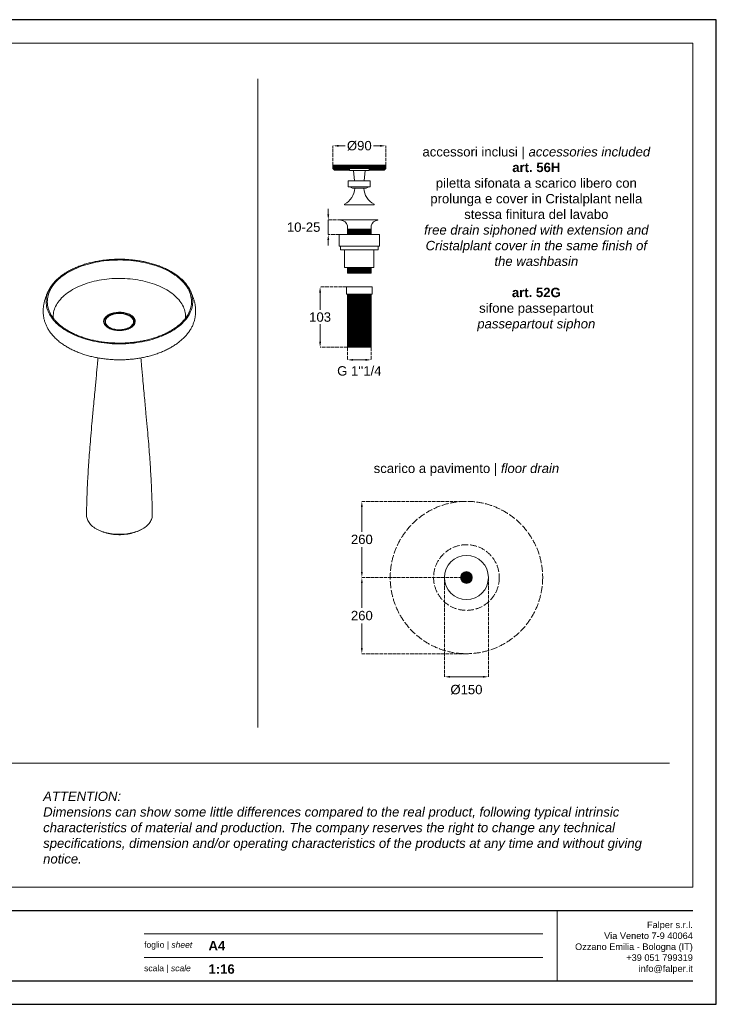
# Model space of a CAD drawing. Header units: millimetres. Extents: x 0 to 4752, y 0 to 3360.
# Tile 3 of 3: x 2376 to 4752, y 0 to 3360. Entities that reach past the tile are written whole.
import ezdxf

# ---------------------------------------------------------------- set-up
doc = ezdxf.new("R2010")
doc.units = ezdxf.units.MM
doc.linetypes.add('ACAD_ISO02W100', pattern=[15, 12, -3])
doc.layers.add('_FLP_HELP', color=155, linetype='Continuous', plot=False)
for name, color, linetype, lineweight in [('Falper_0.5', 4, 'Continuous', 5), ('Falper_0.9', 7, 'Continuous', 9), ('FLP_A_QL-16', 252, 'Continuous', 9), ('Linee tratteggiate', 1, 'ACAD_ISO02W100', 5)]:
    doc.layers.add(name, color=color, linetype=linetype, lineweight=lineweight)
doc.layers.add('FLP_A__F', color=7, linetype='Continuous')
doc.styles.add('FLP_TX-20', font='arial.ttf', dxfattribs={"height": 40})
doc.styles.get("Standard").update_dxf_attribs({"font": 'arial.ttf'})
doc.dimstyles.new('FLP_1-20', dxfattribs={"dimtxt": 40, "dimasz": 24, "dimexe": 0, "dimexo": 0, "dimgap": 10, "dimtad": 0, "dimtih": 1, "dimtoh": 1, "dimdec": 1, "dimzin": 9, "dimtxsty": 'FLP_TX-20', "dimcen": 0, "dimdle": 100, "dimclrd": 256, "dimclre": 256, "dimclrt": 7, "dimaunit": 1, "dimazin": 2, "dimtfac": 1, "dimtdec": 1, "dimtmove": 2, "dimatfit": 2, "dimldrblk": 'DOT', "dimfxl": 1, "dimtolj": 1, "dimtzin": 0, "dimlwd": 5, "dimlwe": 5, "dimarcsym": 0})

# ---------------------------------------------------------------- blocks, each defined once
blk = doc.blocks.new('*D16')
at = {"layer": 'Defpoints', "color": 0, "transparency": 16777216}
for p in [(3824.8, 1456.4), (3974.8, 1456.4), (3974.8, 1117.6)]:
    blk.add_point(p, dxfattribs=at)
at = {"layer": 'FLP_A_QL-16', "linetype": 'ACAD_ISO02W100', "lineweight": 5, "transparency": 16777216}
for p, q in [((3824.8, 1456.4), (3824.8, 1117.6)), ((3974.8, 1456.4), (3974.8, 1117.6))]:
    blk.add_line(p, q, dxfattribs=at)
at = {"layer": 'FLP_A_QL-16', "lineweight": 5, "transparency": 16777216}
blk.add_line((3843.8, 1117.6), (3955.8, 1117.6), dxfattribs=at)
at = {"layer": 'FLP_A_QL-16', "transparency": 16777216}
for points in [[(3843.8, 1120.8), (3843.8, 1114.4), (3824.8, 1117.6)], [(3955.8, 1120.8), (3955.8, 1114.4), (3974.8, 1117.6)]]:
    blk.add_solid(points, dxfattribs=at)
at = {"layer": 'FLP_A_QL-16', "color": 7, "transparency": 16777216, "insert": (3899.8, 1073.5), "char_height": 32, "attachment_point": 5}
blk.add_mtext('\\A1;%%C150', dxfattribs=at)
blk = doc.blocks.new('_Dot')
at = {"lineweight": -2}
blk.add_line((-0.5, 0), (-1, 0), dxfattribs=at)
at = {"const_width": 0.5}
blk.add_lwpolyline([(-0.25, 0, 1), (0.25, 0, 1)], format="xyb", close=True, dxfattribs=at)
blk = doc.blocks.new('*D17')
at = {"layer": 'Defpoints', "color": 0, "transparency": 16777216}
for p in [(3543, 1716.4), (3899.8, 1716.4), (3899.8, 1456.4)]:
    blk.add_point(p, dxfattribs=at)
at = {"layer": 'FLP_A_QL-16', "linetype": 'ACAD_ISO02W100', "lineweight": 5, "transparency": 16777216}
for p, q in [((3899.8, 1716.4), (3543, 1716.4)), ((3899.8, 1456.4), (3543, 1456.4))]:
    blk.add_line(p, q, dxfattribs=at)
at = {"layer": 'FLP_A_QL-16', "lineweight": 5, "transparency": 16777216}
for p, q in [((3543, 1697.4), (3543, 1612.7)), ((3543, 1475.4), (3543, 1560))]:
    blk.add_line(p, q, dxfattribs=at)
at = {"layer": 'FLP_A_QL-16', "transparency": 16777216}
for points in [[(3539.9, 1697.4), (3546.2, 1697.4), (3543, 1716.4)], [(3539.9, 1475.4), (3546.2, 1475.4), (3543, 1456.4)]]:
    blk.add_solid(points, dxfattribs=at)
at = {"layer": 'FLP_A_QL-16', "color": 7, "transparency": 16777216, "insert": (3543, 1586.4), "char_height": 32, "attachment_point": 5}
blk.add_mtext('\\A1;260', dxfattribs=at)
blk = doc.blocks.new('*D18')
at = {"layer": 'Defpoints', "color": 0, "transparency": 16777216}
for p in [(3899.8, 1456.4), (3543, 1196.4), (3899.8, 1196.4)]:
    blk.add_point(p, dxfattribs=at)
at = {"layer": 'FLP_A_QL-16', "linetype": 'ACAD_ISO02W100', "lineweight": 5, "transparency": 16777216}
for p, q in [((3899.8, 1456.4), (3543, 1456.4)), ((3899.8, 1196.4), (3543, 1196.4))]:
    blk.add_line(p, q, dxfattribs=at)
at = {"layer": 'FLP_A_QL-16', "lineweight": 5, "transparency": 16777216}
for p, q in [((3543, 1437.4), (3543, 1352.7)), ((3543, 1215.4), (3543, 1300))]:
    blk.add_line(p, q, dxfattribs=at)
at = {"layer": 'FLP_A_QL-16', "transparency": 16777216}
for points in [[(3539.9, 1437.4), (3546.2, 1437.4), (3543, 1456.4)], [(3539.9, 1215.4), (3546.2, 1215.4), (3543, 1196.4)]]:
    blk.add_solid(points, dxfattribs=at)
at = {"layer": 'FLP_A_QL-16', "color": 7, "transparency": 16777216, "insert": (3543, 1326.4), "char_height": 32, "attachment_point": 5}
blk.add_mtext('\\A1;260', dxfattribs=at)
blk = doc.blocks.new('*D20')
at = {"layer": 'Defpoints', "color": 0, "transparency": 16777216}
for p in [(3624.4, 2929.6), (3444.4, 2862), (3624.4, 2862)]:
    blk.add_point(p, dxfattribs=at)
at = {"layer": 'FLP_A_QL-16', "linetype": 'ACAD_ISO02W100', "lineweight": 5, "transparency": 16777216}
for p, q in [((3444.4, 2862), (3444.4, 2929.6)), ((3624.4, 2862), (3624.4, 2929.6))]:
    blk.add_line(p, q, dxfattribs=at)
at = {"layer": 'FLP_A_QL-16', "lineweight": 5, "transparency": 16777216}
for p, q in [((3463.4, 2929.6), (3486.1, 2929.6)), ((3605.4, 2929.6), (3582.6, 2929.6))]:
    blk.add_line(p, q, dxfattribs=at)
at = {"layer": 'FLP_A_QL-16', "transparency": 16777216}
for points in [[(3463.4, 2932.7), (3463.4, 2926.4), (3444.4, 2929.6)], [(3605.4, 2932.7), (3605.4, 2926.4), (3624.4, 2929.6)]]:
    blk.add_solid(points, dxfattribs=at)
at = {"layer": 'FLP_A_QL-16', "color": 7, "transparency": 16777216, "insert": (3534.4, 2929.6), "char_height": 32, "attachment_point": 5}
blk.add_mtext('\\A1;%%C90', dxfattribs=at)
blk = doc.blocks.new('*D21')
at = {"layer": 'Defpoints', "color": 0, "transparency": 16777216}
for p in [(3471.4, 2676.9), (3428.5, 2626.9), (3465.4, 2626.9)]:
    blk.add_point(p, dxfattribs=at)
at = {"layer": 'FLP_A_QL-16', "lineweight": 5, "transparency": 16777216}
for p, q in [((3428.5, 2695.9), (3428.5, 2714.9)), ((3428.5, 2676.9), (3428.5, 2626.9)), ((3428.5, 2607.9), (3428.5, 2588.9))]:
    blk.add_line(p, q, dxfattribs=at)
at = {"layer": 'FLP_A_QL-16', "linetype": 'ACAD_ISO02W100', "lineweight": 5, "transparency": 16777216}
for p, q in [((3471.4, 2676.9), (3428.5, 2676.9)), ((3465.4, 2626.9), (3428.5, 2626.9))]:
    blk.add_line(p, q, dxfattribs=at)
at = {"layer": 'FLP_A_QL-16', "transparency": 16777216}
for points in [[(3425.3, 2695.9), (3431.7, 2695.9), (3428.5, 2676.9)], [(3425.3, 2607.9), (3431.7, 2607.9), (3428.5, 2626.9)]]:
    blk.add_solid(points, dxfattribs=at)
at = {"layer": 'FLP_A_QL-16', "color": 7, "transparency": 16777216, "insert": (3344.5, 2651.9), "char_height": 32, "attachment_point": 5}
blk.add_mtext('\\A1;10-25', dxfattribs=at)
blk = doc.blocks.new('*D22')
at = {"layer": 'Defpoints', "color": 0, "transparency": 16777216}
for p in [(3494.4, 2242), (3574.4, 2242), (3574.4, 2199.2)]:
    blk.add_point(p, dxfattribs=at)
at = {"layer": 'FLP_A_QL-16', "linetype": 'ACAD_ISO02W100', "lineweight": 5, "transparency": 16777216}
for p, q in [((3494.4, 2242), (3494.4, 2199.2)), ((3574.4, 2242), (3574.4, 2199.2))]:
    blk.add_line(p, q, dxfattribs=at)
at = {"layer": 'FLP_A_QL-16', "lineweight": 5, "transparency": 16777216}
blk.add_line((3513.4, 2199.2), (3555.4, 2199.2), dxfattribs=at)
at = {"layer": 'FLP_A_QL-16', "transparency": 16777216}
for points in [[(3513.4, 2202.4), (3513.4, 2196), (3494.4, 2199.2)], [(3555.4, 2202.4), (3555.4, 2196), (3574.4, 2199.2)]]:
    blk.add_solid(points, dxfattribs=at)
at = {"layer": 'FLP_A_QL-16', "color": 7, "transparency": 16777216, "insert": (3534.4, 2161.3), "char_height": 32, "attachment_point": 5}
blk.add_mtext("\\A1;G 1''1/4", dxfattribs=at)
blk = doc.blocks.new('*D23')
at = {"layer": 'Defpoints', "color": 0, "transparency": 16777216}
for p in [(3490.4, 2448), (3400.6, 2242), (3494.4, 2242)]:
    blk.add_point(p, dxfattribs=at)
at = {"layer": 'FLP_A_QL-16', "linetype": 'ACAD_ISO02W100', "lineweight": 5, "transparency": 16777216}
for p, q in [((3490.4, 2448), (3400.6, 2448)), ((3494.4, 2242), (3400.6, 2242))]:
    blk.add_line(p, q, dxfattribs=at)
at = {"layer": 'FLP_A_QL-16', "lineweight": 5, "transparency": 16777216}
for p, q in [((3400.6, 2429), (3400.6, 2369.4)), ((3400.6, 2261), (3400.6, 2320.7))]:
    blk.add_line(p, q, dxfattribs=at)
at = {"layer": 'FLP_A_QL-16', "transparency": 16777216}
for points in [[(3397.4, 2429), (3403.8, 2429), (3400.6, 2448)], [(3397.4, 2261), (3403.8, 2261), (3400.6, 2242)]]:
    blk.add_solid(points, dxfattribs=at)
at = {"layer": 'FLP_A_QL-16', "color": 7, "transparency": 16777216, "insert": (3400.6, 2345), "char_height": 32, "attachment_point": 5}
blk.add_mtext('\\A1;103', dxfattribs=at)

msp = doc.modelspace()

# ---------------------------------------------------------------- hatches: boundary and pattern name
at = {"layer": 'Falper_0.5'}
h = msp.add_hatch(dxfattribs=at)
h.set_pattern_fill('ANSI31', color=256, angle=315)
h.set_pattern_definition([(0, (-1516.0115, -644.7366), (7e-16, 3.175), [])])
h.paths.add_polyline_path([(3494.4, 2644.9), (3494.4, 2626.9), (3574.4, 2626.9), (3574.4, 2644.9)])
h = msp.add_hatch(dxfattribs=at)
h.set_pattern_fill('ANSI31', color=256, angle=315)
h.set_pattern_definition([(0, (-1516.0115, -774.7366), (7e-16, 3.175), [])])
h.paths.add_polyline_path([(3494.4, 2514.9), (3494.4, 2494.9), (3574.4, 2494.9), (3574.4, 2514.9)])
h = msp.add_hatch(dxfattribs=at)
h.set_pattern_fill('ANSI31', color=256, angle=315)
h.set_pattern_definition([(0, (-1516.0115, -1027.6735), (7e-16, 3.175), [])])
h.paths.add_polyline_path([(3494.4, 2423), (3494.4, 2242), (3574.4, 2242), (3574.4, 2423)])
h = msp.add_hatch(color=256, dxfattribs=at)
h.dxf.hatch_style = 1
edge = h.paths.add_edge_path()
edge.add_arc((3899.8, 1456.4), 20, 0, 360)
at = {"layer": 'FLP_A__F', "lineweight": 5, "true_color": 0x636466}
h = msp.add_hatch(dxfattribs=at)
h.set_pattern_fill('ANSI31', color=251)
h.set_pattern_definition([(45, (1185.5824, 1024.7505), (-2.245064, 2.245064), [])])
edge = h.paths.add_edge_path()
edge.add_line((3444.4, 2852), (3449.4, 2847))
edge.add_line((3449.4, 2847), (3500.4, 2847))
edge.add_line((3500.4, 2847), (3500.4, 2852))
edge.add_line((3500.4, 2852), (3531.4, 2852))
edge.add_line((3531.4, 2852), (3531.4, 2854))
edge.add_line((3531.4, 2854), (3537.4, 2854))
edge.add_line((3537.4, 2854), (3537.4, 2852))
edge.add_line((3537.4, 2852), (3568.4, 2852))
edge.add_line((3568.4, 2852), (3568.4, 2847))
edge.add_line((3568.4, 2847), (3619.4, 2847))
edge.add_line((3619.4, 2847), (3624.4, 2852))
edge.add_line((3624.4, 2852), (3624.4, 2862))
edge.add_arc((3623.4, 2862), 1, 0, 90)
edge.add_line((3623.4, 2863), (3445.4, 2863))
edge.add_arc((3445.4, 2862), 1, 90, 180)
edge.add_line((3444.4, 2862), (3444.4, 2852))

# ---------------------------------------------------------------- linework, layer by layer
at = {"color": 252, "lineweight": 9}
msp.add_lwpolyline([(4672, 400), (4672, 3280), (80, 3280), (80, 400)], close=True, dxfattribs=at)
for points in [[(3187.8, 3158.2), (3187.8, 944.4)], [(160, 822.6), (4592, 822.6)], [(4209.2, 320), (4209.2, 80)], [(4160.3, 240), (2800.3, 240)], [(4160.3, 160), (2800.3, 160)]]:
    msp.add_lwpolyline(points, dxfattribs=at)
at = {"layer": '_FLP_HELP'}
msp.add_lwpolyline([(4752, 0), (4752, 3360), (0, 3360), (0, 0)], close=True, dxfattribs=at)
for points in [[(80, 320), (4672, 320)], [(80, 80), (4672, 80)]]:
    msp.add_lwpolyline(points, dxfattribs=at)
at = {"layer": 'Falper_0.5'}
for points in [[(3500.7, 2852), (3568.1, 2852), (3568.1, 2845), (3500.7, 2845)], [(3496.9, 2790), (3571.9, 2790), (3571.9, 2810), (3496.9, 2810)], [(3465.4, 2626.9), (3603.4, 2626.9), (3603.4, 2586.9), (3465.4, 2586.9)], [(3494.4, 2644.9), (3494.4, 2626.9), (3574.4, 2626.9), (3574.4, 2644.9)], [(3470.4, 2586.9), (3598.4, 2586.9), (3598.4, 2574.9), (3470.4, 2574.9)], [(3484.4, 2574.9), (3484.4, 2514.9), (3584.4, 2514.9), (3584.4, 2574.9)], [(3494.4, 2514.9), (3494.4, 2494.9), (3574.4, 2494.9), (3574.4, 2514.9)], [(3490.4, 2448), (3490.4, 2423), (3578.4, 2423), (3578.4, 2448)], [(3494.4, 2423), (3494.4, 2242), (3574.4, 2242), (3574.4, 2423)]]:
    msp.add_lwpolyline(points, close=True, dxfattribs=at)
for points in [[(3517.6, 2810), (3514.9, 2845)], [(3553.9, 2845), (3551.1, 2810)]]:
    msp.add_lwpolyline(points, dxfattribs=at)
for points in [[(3502.4, 2790), (3506.8, 2787.5, 0.127458), (3516.5, 2785), (3552.2, 2785, 0.127458), (3561.9, 2787.5), (3566.4, 2790)], [(3549.6, 2785, 0.257989), (3584.8, 2730), (3584.8, 2728), (3484, 2728), (3484, 2730, 0.257989), (3519.1, 2785)]]:
    msp.add_lwpolyline(points, format="xyb", dxfattribs=at)
msp.add_lwpolyline([(3597.4, 2675.9, 0.307057), (3574.4, 2656.9), (3574.4, 2644.9), (3494.4, 2644.9), (3494.4, 2656.9, 0.307057), (3471.4, 2675.9), (3471.4, 2676.9), (3597.4, 2676.9)], format="xyb", close=True, dxfattribs=at)
msp.add_circle((3899.8, 1456.4), 20, dxfattribs=at)
at = {"layer": 'Falper_0.9'}
for p, q in [((2664.1, 2328.8), (2664.1, 2328.4)), ((2668.1, 2329.5), (2668.1, 2324.2)), ((2764.1, 2324.2), (2764.1, 2329.5)), ((2768.1, 2328.8), (2768.1, 2329))]:
    msp.add_line(p, q, dxfattribs=at)
msp.add_lwpolyline([(3444.4, 2852), (3449.4, 2847), (3500.4, 2847), (3500.4, 2852), (3531.4, 2852), (3531.4, 2854), (3537.4, 2854), (3537.4, 2852), (3568.4, 2852), (3568.4, 2847), (3619.4, 2847), (3624.4, 2852), (3624.4, 2862, 0.414214), (3623.4, 2863), (3445.4, 2863, 0.414214), (3444.4, 2862)], format="xyb", close=True, dxfattribs=at)
at = {"layer": 'Falper_0.9', "flags": 128}
for points in [[(2959, 2376), (2959.5, 2377.9), (2960.7, 2383.3), (2961.5, 2388.6), (2961.9, 2394), (2962, 2399.4), (2961.7, 2404.7), (2961.1, 2410.1), (2960.1, 2415.4), (2958.8, 2420.8), (2957.2, 2426), (2955.1, 2431.3), (2952.8, 2436.5), (2950.1, 2441.6), (2947.1, 2446.7), (2943.7, 2451.7), (2940, 2456.7), (2936, 2461.5), (2931.7, 2466.3), (2927.1, 2470.9), (2922.2, 2475.5), (2916.9, 2479.9), (2911.4, 2484.3), (2905.6, 2488.5), (2899.6, 2492.5), (2893.2, 2496.5), (2886.7, 2500.3), (2879.8, 2503.9), (2872.8, 2507.4), (2865.5, 2510.8), (2858, 2514), (2850.3, 2517), (2842.4, 2519.8), (2834.3, 2522.5), (2826.1, 2525), (2817.7, 2527.3), (2809.1, 2529.4), (2800.4, 2531.4), (2791.6, 2533.1), (2782.7, 2534.7), (2773.7, 2536), (2764.6, 2537.2), (2755.5, 2538.2), (2746.3, 2538.9), (2737, 2539.5), (2727.7, 2539.8), (2718.4, 2540), (2709.1, 2539.9), (2699.8, 2539.7), (2690.5, 2539.2), (2681.3, 2538.6), (2672.1, 2537.7), (2663, 2536.6), (2653.9, 2535.4), (2645, 2533.9), (2636.1, 2532.3), (2627.4, 2530.4), (2618.8, 2528.4), (2610.3, 2526.2), (2602, 2523.8), (2593.8, 2521.2), (2585.8, 2518.4), (2578, 2515.5), (2570.4, 2512.4), (2563, 2509.1), (2555.9, 2505.7), (2548.9, 2502.1), (2542.2, 2498.4)], [(2542.2, 2498.4), (2535.8, 2494.5), (2529.6, 2490.5), (2523.6, 2486.4), (2518, 2482.1), (2512.6, 2477.7), (2507.5, 2473.2), (2502.7, 2468.6), (2498.3, 2463.9), (2494.1, 2459.1), (2490.3, 2454.2), (2486.7, 2449.2), (2483.5, 2444.2), (2480.7, 2439.1), (2478.2, 2433.9), (2476, 2428.7), (2474.1, 2423.4), (2472.7, 2418.1), (2471.5, 2412.8), (2470.7, 2407.4), (2470.3, 2402.1), (2470.2, 2396.7), (2470.5, 2391.3), (2471.1, 2385.9), (2472, 2380.6), (2472.9, 2377)], [(2941.7, 2341.6), (2941.9, 2344.8), (2941.8, 2350), (2941.4, 2355.1), (2940.7, 2360.3), (2939.6, 2365.4), (2938.1, 2370.5), (2936.3, 2375.5), (2934.2, 2380.5), (2931.7, 2385.5), (2928.9, 2390.3), (2925.8, 2395.2), (2922.3, 2399.9), (2918.5, 2404.6), (2914.4, 2409.1), (2910, 2413.6), (2905.2, 2418), (2900.2, 2422.2), (2894.9, 2426.4), (2889.3, 2430.4), (2883.5, 2434.3), (2877.3, 2438), (2871, 2441.6), (2864.3, 2445.1), (2857.5, 2448.4), (2850.4, 2451.5), (2843.2, 2454.5), (2835.7, 2457.3), (2828, 2460), (2820.2, 2462.4), (2812.2, 2464.7), (2804, 2466.8), (2795.8, 2468.7), (2787.4, 2470.5), (2778.8, 2472), (2770.2, 2473.3), (2761.5, 2474.5), (2752.7, 2475.4), (2743.9, 2476.1), (2735, 2476.7), (2726.1, 2477), (2717.2, 2477.1), (2708.3, 2477), (2699.4, 2476.8), (2690.5, 2476.3), (2681.6, 2475.6), (2672.9, 2474.7), (2664.1, 2473.6), (2655.5, 2472.3), (2646.9, 2470.9), (2638.5, 2469.2), (2630.2, 2467.3), (2622, 2465.3), (2614, 2463), (2606.1, 2460.6), (2598.4, 2458), (2590.9, 2455.2), (2583.5, 2452.3), (2576.4, 2449.2), (2569.5, 2445.9), (2562.8, 2442.5), (2556.4, 2438.9)], [(2962.5, 2422.1), (2963.7, 2417.6), (2964.8, 2412.3), (2965.6, 2406.8), (2966, 2401.4), (2966, 2396), (2965.7, 2390.6), (2965, 2385.1), (2964, 2379.8), (2962.7, 2374.4), (2960.9, 2369), (2958.9, 2363.7), (2956.5, 2358.5), (2953.7, 2353.3), (2950.6, 2348.2), (2947.2, 2343.1), (2943.5, 2338.1), (2939.4, 2333.2), (2935, 2328.4), (2930.4, 2323.7), (2925.4, 2319.1), (2920.1, 2314.6), (2914.5, 2310.3), (2908.6, 2306), (2902.5, 2301.9), (2896.1, 2297.9), (2889.5, 2294.1), (2882.6, 2290.4), (2875.4, 2286.9), (2868.1, 2283.5), (2860.5, 2280.3), (2852.7, 2277.2), (2844.8, 2274.3), (2836.6, 2271.6), (2828.3, 2269.1), (2819.8, 2266.7), (2811.2, 2264.6), (2802.4, 2262.6), (2793.6, 2260.8), (2784.6, 2259.3), (2775.5, 2257.9), (2766.3, 2256.7), (2757, 2255.7), (2747.7, 2254.9), (2738.4, 2254.3), (2729, 2253.9), (2719.6, 2253.7), (2710.2, 2253.8), (2700.8, 2254), (2691.4, 2254.4), (2682.1, 2255.1), (2672.8, 2255.9), (2663.6, 2257), (2654.4, 2258.2), (2645.4, 2259.6), (2636.4, 2261.3), (2627.5, 2263.1), (2618.8, 2265.1), (2610.2, 2267.3), (2601.8, 2269.7), (2593.5, 2272.3), (2585.4, 2275), (2577.5, 2278), (2569.7, 2281.1), (2562.2, 2284.3), (2554.9, 2287.7), (2547.9, 2291.3), (2541, 2295), (2534.4, 2298.9), (2528.1, 2302.9), (2522, 2307.1), (2516.3, 2311.4), (2510.7, 2315.8), (2505.5, 2320.3), (2500.6, 2324.9), (2496, 2329.6), (2491.7, 2334.5), (2487.7, 2339.4), (2484.1, 2344.4), (2480.7, 2349.5), (2477.7, 2354.6), (2475.1, 2359.8), (2472.8, 2365.1), (2470.8, 2370.4), (2469.1, 2375.7), (2467.9, 2381.1), (2466.9, 2386.5), (2466.4, 2391.9), (2466.1, 2397.3), (2466.3, 2402.8), (2466.8, 2408.2), (2467.6, 2413.6), (2468.8, 2419), (2469.8, 2422.6)], [(2556.4, 2438.9), (2550.2, 2435.2), (2544.3, 2431.4), (2538.7, 2427.4), (2533.3, 2423.3), (2528.2, 2419.1), (2523.4, 2414.7), (2518.9, 2410.3), (2514.7, 2405.7), (2510.8, 2401.1), (2507.3, 2396.4), (2504, 2391.6), (2501.1, 2386.7), (2498.6, 2381.7), (2496.3, 2376.8), (2494.5, 2371.7), (2492.9, 2366.6), (2491.7, 2361.5), (2490.9, 2356.4), (2490.4, 2351.3), (2490.3, 2346.1), (2490.5, 2341.6)], [(2678, 2352.4), (2681.2, 2354.2), (2684.7, 2355.7), (2688.3, 2357.1), (2692.2, 2358.3), (2696.2, 2359.4), (2700.4, 2360.2), (2704.6, 2360.8), (2709, 2361.3), (2713.3, 2361.5), (2717.7, 2361.5), (2722.1, 2361.4), (2726.5, 2361), (2730.8, 2360.4), (2734.9, 2359.6), (2739, 2358.6), (2742.9, 2357.4), (2746.6, 2356.1), (2750.1, 2354.6), (2753.4, 2352.9), (2756.5, 2351.1), (2759.2, 2349.1), (2761.7, 2347), (2763.9, 2344.8), (2765.8, 2342.5), (2767.3, 2340.1), (2768.5, 2337.7), (2769.4, 2335.2), (2769.9, 2332.6), (2770, 2330.1), (2769.8, 2327.6), (2769.2, 2325.1), (2768.3, 2322.6), (2767, 2320.1), (2765.4, 2317.8), (2763.4, 2315.5), (2761.1, 2313.3), (2758.6, 2311.3), (2755.7, 2309.3), (2752.6, 2307.5), (2749.3, 2305.9), (2745.7, 2304.4), (2741.9, 2303.1), (2738, 2302), (2733.9, 2301.1), (2729.7, 2300.3), (2725.4, 2299.8), (2721, 2299.4), (2716.6, 2299.3), (2712.2, 2299.4), (2707.9, 2299.7), (2703.6, 2300.2), (2699.3, 2300.8), (2695.2, 2301.7), (2691.2, 2302.8), (2687.4, 2304.1), (2683.8, 2305.5), (2680.4, 2307.1), (2677.2, 2308.9), (2674.3, 2310.8), (2671.6, 2312.8), (2669.3, 2315), (2667.3, 2317.2), (2665.6, 2319.6), (2664.2, 2322), (2663.2, 2324.4), (2662.5, 2326.9), (2662.2, 2329.5), (2662.2, 2332), (2662.6, 2334.5), (2663.4, 2337), (2664.5, 2339.5), (2666, 2341.9), (2667.8, 2344.2), (2669.9, 2346.4), (2672.3, 2348.6), (2675, 2350.6), (2678, 2352.4)], [(2768.1, 2329), (2768, 2330), (2767.7, 2332.5), (2767, 2335), (2765.9, 2337.4), (2764.5, 2339.7), (2762.8, 2342), (2760.8, 2344.2), (2758.4, 2346.2), (2755.8, 2348.2), (2752.9, 2350), (2749.7, 2351.7), (2746.3, 2353.2), (2742.7, 2354.6), (2738.9, 2355.8), (2735, 2356.8), (2730.9, 2357.6), (2726.8, 2358.2), (2722.5, 2358.6), (2718.2, 2358.8), (2713.9, 2358.8), (2709.7, 2358.6), (2705.4, 2358.2), (2701.3, 2357.6), (2697.2, 2356.8), (2693.3, 2355.8), (2689.5, 2354.6), (2685.9, 2353.2), (2682.5, 2351.7), (2679.3, 2350)], [(2679.3, 2350), (2676.4, 2348.2), (2673.8, 2346.2), (2671.4, 2344.2), (2669.4, 2342), (2667.6, 2339.7), (2666.3, 2337.4), (2665.2, 2335), (2664.5, 2332.5), (2664.1, 2330), (2664.1, 2328.8)], [(2750, 2310), (2747, 2308.3), (2743.7, 2306.9), (2740.2, 2305.6), (2736.6, 2304.5), (2732.8, 2303.6), (2728.8, 2302.8), (2724.8, 2302.3), (2720.7, 2302), (2716.6, 2301.8), (2712.5, 2301.9), (2708.4, 2302.2), (2704.3, 2302.7), (2700.4, 2303.4), (2696.5, 2304.2), (2692.8, 2305.3), (2689.3, 2306.5), (2686, 2308), (2682.9, 2309.5), (2680, 2311.3), (2677.4, 2313.1), (2675.1, 2315.1), (2673.1, 2317.2), (2671.5, 2319.4), (2670.1, 2321.6), (2669.8, 2322.3)], [(2828.2, 1668.8), (2828.2, 1668.5), (2828, 1664.8), (2827.5, 1661.2), (2826.6, 1657.6), (2825.4, 1654.1), (2823.8, 1650.6), (2821.9, 1647.1), (2819.6, 1643.7), (2817.1, 1640.4), (2814.2, 1637.2), (2811, 1634), (2807.5, 1631), (2803.7, 1628.1), (2799.7, 1625.4), (2795.3, 1622.7), (2790.8, 1620.2), (2786, 1617.9), (2780.9, 1615.7), (2775.7, 1613.7), (2770.3, 1611.8), (2764.7, 1610.2), (2759, 1608.7), (2753.1, 1607.4), (2747.1, 1606.3), (2741, 1605.4), (2734.9, 1604.7), (2728.6, 1604.2), (2722.4, 1603.9), (2716.1, 1603.8), (2709.8, 1603.9), (2703.5, 1604.2), (2697.3, 1604.7), (2691.2, 1605.4), (2685.1, 1606.3), (2679.1, 1607.4), (2673.2, 1608.7), (2667.5, 1610.2), (2661.9, 1611.8), (2656.5, 1613.7), (2651.2, 1615.7), (2646.2, 1617.9), (2641.4, 1620.2), (2636.8, 1622.7), (2632.5, 1625.4), (2628.5, 1628.1), (2624.7, 1631), (2621.2, 1634), (2618, 1637.2), (2615.1, 1640.4), (2612.5, 1643.7), (2610.3, 1647.1), (2608.4, 1650.6), (2606.8, 1654.1), (2605.6, 1657.6), (2604.7, 1661.2), (2604.2, 1664.8), (2604, 1668.5), (2604, 1668.8)], [(2793.9, 1621.9), (2791.8, 1620.7), (2787.3, 1618.2), (2782.6, 1615.9), (2777.7, 1613.8), (2772.5, 1611.8), (2767.2, 1610), (2761.7, 1608.4), (2756, 1607), (2750.2, 1605.8), (2744.3, 1604.7), (2738.3, 1603.9), (2732.2, 1603.3), (2726.1, 1602.8), (2719.9, 1602.6), (2713.8, 1602.6), (2707.6, 1602.8), (2701.5, 1603.1), (2695.4, 1603.7), (2689.4, 1604.5), (2683.4, 1605.5), (2677.6, 1606.7), (2671.9, 1608.1), (2666.4, 1609.6), (2661, 1611.4), (2655.8, 1613.3), (2650.8, 1615.4), (2646, 1617.6), (2641.5, 1620), (2638.3, 1621.9)]]:
    msp.add_lwpolyline(points, dxfattribs=at)
at = {"layer": 'Falper_0.9'}
msp.add_circle((3899.8, 1456.4), 75, dxfattribs=at)
for centre, radius, start, end in [((2575.2, 2389.2), 110.6, 137.0679, 162.4217), ((2858.4, 2390), 109, 17.1644, 42.7289), ((2573.4, 2404.7), 104.3, 195.3984, 219.6006), ((2857, 2405.5), 106.2, 318.5167, 343.8626), ((2684.8, 2329.5), 16.7, 154.2974, 205.6576), ((2685, 2324.3), 16.9, 180.2855, 204.4578), ((2736.3, 2336.1), 29.6, 297.7078, 332.227), ((2747.4, 2329.5), 16.7, 334.4598, 25.6554), ((2747.2, 2324.2), 16.9, 334.2754, 359.7539), ((2689, 2326), 21.2, 204.2714, 216.0417), ((2743.3, 2325.9), 21.1, 323.886, 334.7192)]:
    msp.add_arc(centre, radius, start, end, dxfattribs=at)
for points, knots in [([(2938.3, 2464.1), (2937.3, 2465.2), (2935, 2467.8), (2931, 2471.8), (2926.3, 2476.2), (2921.4, 2480.5), (2916.1, 2484.7), (2910.7, 2488.8), (2905, 2492.7), (2899, 2496.6), (2892.8, 2500.3), (2886.4, 2503.9), (2879.8, 2507.3), (2872.9, 2510.6), (2865.9, 2513.8), (2858.7, 2516.8), (2851.3, 2519.7), (2843.7, 2522.4), (2836, 2524.9), (2828.1, 2527.3), (2820.1, 2529.5), (2811.9, 2531.6), (2803.7, 2533.5), (2795.3, 2535.2), (2786.8, 2536.7), (2778.2, 2538.1), (2769.6, 2539.3), (2760.9, 2540.3), (2752.1, 2541.1), (2743.3, 2541.8), (2734.4, 2542.3), (2725.6, 2542.6), (2716.7, 2542.7), (2707.8, 2542.6), (2698.9, 2542.3), (2690, 2541.9), (2681.2, 2541.2), (2672.4, 2540.4), (2663.7, 2539.4), (2655.1, 2538.3), (2646.5, 2536.9), (2638, 2535.4), (2629.6, 2533.7), (2621.3, 2531.9), (2613.1, 2529.8), (2605.1, 2527.6), (2597.2, 2525.2), (2589.5, 2522.7), (2581.9, 2520), (2574.4, 2517.2), (2567.2, 2514.2), (2560.1, 2511), (2553.3, 2507.8), (2546.8, 2504.4), (2542.3, 2501.9), (2540, 2500.6), (2539.7, 2500.4)], [0, 0, 0, 0, 0.0131179, 0.0320531, 0.0509946, 0.0699412, 0.0888916, 0.1078448, 0.1267997, 0.1457557, 0.164712, 0.1836681, 0.2026236, 0.2215781, 0.2405316, 0.2594839, 0.2784349, 0.2973845, 0.3163328, 0.3352798, 0.3542254, 0.3731699, 0.3921132, 0.4110554, 0.4299966, 0.4489369, 0.4678765, 0.4868154, 0.5057537, 0.5246915, 0.543629, 0.5625662, 0.5815033, 0.6004404, 0.6193775, 0.6383148, 0.6572524, 0.6761903, 0.6951288, 0.7140679, 0.7330076, 0.7519482, 0.7708898, 0.7898323, 0.808776, 0.827721, 0.8466673, 0.8656149, 0.884564, 0.9035147, 0.9224669, 0.9414206, 0.9603758, 0.9793325, 0.9972921, 1, 1, 1, 1]), ([(2539.7, 2500.4), (2538.6, 2499.8), (2535.4, 2497.9), (2530.3, 2494.7), (2524.4, 2490.8), (2518.8, 2486.8), (2513.5, 2482.7), (2508.4, 2478.4), (2503.5, 2474.1), (2499, 2469.6), (2496, 2466.5), (2494.5, 2464.8), (2494.4, 2464.7)], [0, 0, 0, 0, 0.061198, 0.177414, 0.29364, 0.409867, 0.526091, 0.642308, 0.758512, 0.874697, 0.990856, 1, 1, 1, 1]), ([(2476.8, 2439.7), (2476.7, 2439.5), (2476.3, 2438.7), (2475.5, 2437.1), (2474.3, 2434.9), (2473.1, 2432.3), (2471.6, 2429.4), (2470.1, 2426.1), (2468.5, 2422.5), (2466.8, 2418.4), (2465.1, 2413.9), (2463.4, 2409.1), (2461.8, 2404), (2460.3, 2398.6), (2458.9, 2392.9), (2457.8, 2387.1), (2456.9, 2381.1), (2456.3, 2375), (2456, 2368.8), (2456, 2362.6), (2456.3, 2356.4), (2456.9, 2350.5), (2457.8, 2344.9), (2458.8, 2339.6), (2460.1, 2334.2), (2461.7, 2328.9), (2463.6, 2323.5), (2465.7, 2318.2), (2468.2, 2312.9), (2470.9, 2307.7), (2473.9, 2302.4), (2477.4, 2297.1), (2481.2, 2291.7), (2485.3, 2286.4), (2489.8, 2281.2), (2494.6, 2276.1), (2499.8, 2271), (2505.3, 2266.1), (2511.1, 2261.2), (2517, 2256.7), (2523, 2252.4), (2528.9, 2248.4), (2535.1, 2244.6), (2541.5, 2240.9), (2548, 2237.3), (2554.7, 2233.9), (2561.6, 2230.6), (2568.7, 2227.5), (2575.9, 2224.6), (2583.3, 2221.8), (2590.8, 2219.1), (2598.4, 2216.6), (2606.2, 2214.3), (2614, 2212.2), (2622, 2210.2), (2630.1, 2208.4), (2638.2, 2206.7), (2646.4, 2205.2), (2654.6, 2203.9), (2662.9, 2202.8), (2671.1, 2201.8), (2679.3, 2201), (2687.2, 2200.4), (2694.5, 2199.9), (2700.8, 2199.7), (2706.8, 2199.5), (2711.8, 2199.4), (2715, 2199.4), (2716.1, 2199.4)], [0, 0, 0, 0, 0.001338, 0.00595, 0.01112, 0.016974, 0.023629, 0.031184, 0.039717, 0.049272, 0.059854, 0.071428, 0.083919, 0.097229, 0.111249, 0.125874, 0.141008, 0.156573, 0.172505, 0.188753, 0.205278, 0.222049, 0.236299, 0.25116, 0.266511, 0.282292, 0.298444, 0.314914, 0.331653, 0.348616, 0.365512, 0.383789, 0.402105, 0.42061, 0.43931, 0.458209, 0.477306, 0.496597, 0.516074, 0.535726, 0.55347, 0.571256, 0.589024, 0.606752, 0.624494, 0.642243, 0.659995, 0.677748, 0.6955, 0.713246, 0.730985, 0.748715, 0.766432, 0.784133, 0.801815, 0.819473, 0.837101, 0.854688, 0.87222, 0.889672, 0.906998, 0.924108, 0.940791, 0.956413, 0.969176, 0.979953, 0.993268, 1, 1, 1, 1]), ([(2716.1, 2199.4), (2719.2, 2199.4), (2723.6, 2199.5), (2730, 2199.6), (2735.6, 2199.8), (2742.2, 2200.2), (2749.1, 2200.7), (2756.3, 2201.3), (2763.8, 2202.1), (2771.3, 2203), (2779, 2204.1), (2786.8, 2205.4), (2794.6, 2206.8), (2802.4, 2208.4), (2810.2, 2210.2), (2817.9, 2212.1), (2825.6, 2214.2), (2833.2, 2216.5), (2840.8, 2218.9), (2848.2, 2221.5), (2855.5, 2224.3), (2862.7, 2227.2), (2869.8, 2230.3), (2876.7, 2233.5), (2883.5, 2236.9), (2890.1, 2240.5), (2896.5, 2244.2), (2902.7, 2248), (2908.7, 2252), (2914.5, 2256.1), (2920.1, 2260.4), (2925.4, 2264.8), (2930.6, 2269.4), (2935.5, 2274), (2940.1, 2278.8), (2944.5, 2283.7), (2948.6, 2288.7), (2952.5, 2293.8), (2956, 2298.9), (2959.3, 2304.2), (2962.2, 2309.4), (2964.9, 2314.7), (2967.2, 2319.9), (2969.2, 2325.2), (2971, 2330.6), (2972.5, 2335.9), (2973.7, 2341.2), (2974.7, 2346.5), (2975.4, 2351.8), (2975.9, 2357.3), (2976.2, 2363), (2976.1, 2368.8), (2975.9, 2374.6), (2975.3, 2380.3), (2974.5, 2386), (2973.5, 2391.5), (2972.3, 2397), (2970.9, 2402.3), (2969.3, 2407.4), (2967.7, 2412.3), (2965.9, 2416.9), (2964.2, 2421.2), (2962.5, 2425.2), (2960.8, 2428.7), (2959.3, 2431.9), (2957.9, 2434.8), (2956.7, 2437.2), (2955.8, 2438.8), (2955.4, 2439.6), (2955.4, 2439.7)], [0, 0, 0, 0, 0.0192517, 0.0270558, 0.0400144, 0.0534769, 0.0679262, 0.083015, 0.098604, 0.1145818, 0.1308694, 0.1474082, 0.1641541, 0.1810733, 0.1981392, 0.2153306, 0.2326305, 0.2500246, 0.2675011, 0.28505, 0.3026623, 0.3203302, 0.3380463, 0.355804, 0.373597, 0.3914193, 0.4092648, 0.4270893, 0.444875, 0.4627185, 0.4805641, 0.4984043, 0.5162305, 0.5340344, 0.5518086, 0.5695467, 0.5872439, 0.6048968, 0.6225038, 0.6400654, 0.6573434, 0.673994, 0.6904953, 0.7067303, 0.7226553, 0.7382192, 0.7533667, 0.7680375, 0.7822039, 0.7967139, 0.8121731, 0.8273794, 0.842328, 0.8569874, 0.8713197, 0.8852787, 0.8988079, 0.9118395, 0.9242939, 0.9360815, 0.9471079, 0.9572839, 0.9665391, 0.9748362, 0.9821811, 0.9886261, 0.9942645, 0.9992215, 1, 1, 1, 1]), ([(2762.3, 2337), (2762.2, 2337.4), (2761.7, 2338.6), (2760.5, 2340.4), (2758.9, 2342.4), (2756.9, 2344.4), (2754.7, 2346.3), (2752.3, 2348.1), (2749.6, 2349.8), (2746.7, 2351.3), (2743.6, 2352.7), (2740.3, 2353.9), (2736.8, 2355), (2733.3, 2355.9), (2729.6, 2356.6), (2725.8, 2357.1), (2721.9, 2357.5), (2718.1, 2357.7), (2714.2, 2357.7), (2710.3, 2357.5), (2706.4, 2357.1), (2702.6, 2356.6), (2698.9, 2355.9), (2695.4, 2355), (2691.9, 2353.9), (2688.6, 2352.7), (2685.5, 2351.3), (2682.6, 2349.8), (2679.9, 2348.1), (2677.4, 2346.3), (2675.2, 2344.4), (2673.3, 2342.4), (2671.7, 2340.3), (2670.5, 2338.5), (2670, 2337.4), (2669.9, 2337.1)], [0, 0, 0, 0, 0.0161355, 0.0470343, 0.0780658, 0.1092085, 0.1404316, 0.1717047, 0.2030031, 0.2343087, 0.265609, 0.2968993, 0.3281779, 0.3594449, 0.3907013, 0.4219491, 0.4531905, 0.4844278, 0.5156634, 0.5468998, 0.5781389, 0.609383, 0.6406349, 0.6718969, 0.7031715, 0.7344606, 0.7657658, 0.7970874, 0.8284239, 0.8597705, 0.8911148, 0.9224378, 0.9537135, 0.9849089, 1, 1, 1, 1]), ([(2936.7, 2335.4), (2935.5, 2334), (2932.9, 2331), (2928.7, 2326.7), (2924.2, 2322.4), (2919.4, 2318.2), (2914.3, 2314.1), (2909, 2310), (2903.4, 2306.1), (2897.6, 2302.3), (2891.5, 2298.7), (2885.2, 2295.1), (2878.7, 2291.7), (2872, 2288.4), (2865.1, 2285.3), (2858, 2282.3), (2850.8, 2279.5), (2843.3, 2276.8), (2835.7, 2274.2), (2827.9, 2271.8), (2820, 2269.6), (2812, 2267.5), (2803.8, 2265.7), (2795.5, 2263.9), (2787.1, 2262.4), (2778.6, 2261), (2770.1, 2259.8), (2761.4, 2258.8), (2752.7, 2257.9), (2744, 2257.3), (2735.2, 2256.8), (2726.4, 2256.5), (2717.6, 2256.4), (2708.8, 2256.4), (2700, 2256.7), (2691.2, 2257.1), (2682.5, 2257.7), (2673.8, 2258.5), (2665.1, 2259.4), (2656.5, 2260.6), (2648, 2261.9), (2639.6, 2263.4), (2631.3, 2265), (2623.1, 2266.9), (2615, 2268.9), (2607, 2271), (2599.2, 2273.4), (2591.5, 2275.9), (2584, 2278.5), (2576.6, 2281.3), (2569.5, 2284.2), (2562.5, 2287.3), (2555.7, 2290.6), (2549.2, 2293.9), (2542.8, 2297.4), (2536.7, 2301.1), (2530.8, 2304.8), (2525.1, 2308.7), (2519.7, 2312.7), (2514.6, 2316.7), (2509.7, 2320.9), (2505, 2325.2), (2500.7, 2329.6), (2496.6, 2334), (2494.2, 2336.9), (2493, 2338.4)], [0, 0, 0, 0, 0.014874, 0.030784, 0.046689, 0.06259, 0.078487, 0.094383, 0.110277, 0.12617, 0.142064, 0.157957, 0.173851, 0.189746, 0.205641, 0.221538, 0.237436, 0.253334, 0.269234, 0.285136, 0.301038, 0.316941, 0.332846, 0.348751, 0.364657, 0.380564, 0.396472, 0.41238, 0.428289, 0.444199, 0.460108, 0.476018, 0.491928, 0.507838, 0.523749, 0.539659, 0.555568, 0.571478, 0.587387, 0.603295, 0.619203, 0.63511, 0.651016, 0.666921, 0.682825, 0.698729, 0.714631, 0.730532, 0.746431, 0.76233, 0.778226, 0.794122, 0.810016, 0.82591, 0.841802, 0.857693, 0.873583, 0.889473, 0.905363, 0.921253, 0.937144, 0.953037, 0.968932, 0.984831, 1, 1, 1, 1]), ([(2768.1, 2329), (2768.1, 2329), (2768.1, 2328.2), (2768, 2326.6), (2767.5, 2324.4), (2766.8, 2322.2), (2765.7, 2320), (2764.3, 2317.9), (2762.6, 2315.8), (2760.7, 2313.8), (2758.5, 2312), (2756, 2310.2), (2753.3, 2308.5), (2750.4, 2306.9), (2747.3, 2305.5), (2743.9, 2304.2), (2740.4, 2303), (2736.8, 2302), (2733, 2301.2), (2729.1, 2300.5), (2725.1, 2300), (2721.1, 2299.7), (2717.1, 2299.6), (2713, 2299.6), (2709, 2299.9), (2705, 2300.3), (2701, 2300.9), (2697.2, 2301.6), (2693.5, 2302.5), (2689.9, 2303.6), (2686.5, 2304.8), (2683.3, 2306.2), (2680.2, 2307.7), (2677.4, 2309.3), (2674.8, 2311.1), (2672.5, 2312.9), (2670.5, 2314.8), (2668.7, 2316.8), (2667.2, 2318.9), (2666, 2321), (2665, 2323.2), (2664.4, 2325.3), (2664.1, 2327.1), (2664.1, 2328.1), (2664.1, 2328.4)], [0, 0, 0, 0, 0.001582, 0.027197, 0.052829, 0.078303, 0.103543, 0.128546, 0.153356, 0.178029, 0.202617, 0.227159, 0.251682, 0.276203, 0.300732, 0.325274, 0.349833, 0.374409, 0.399001, 0.423608, 0.448226, 0.472853, 0.497485, 0.522119, 0.546753, 0.571382, 0.596002, 0.620611, 0.645205, 0.669781, 0.694338, 0.718873, 0.743385, 0.767877, 0.792352, 0.816821, 0.841295, 0.865795, 0.890358, 0.91503, 0.939868, 0.964927, 0.990238, 1, 1, 1, 1]), ([(2643, 2205.9), (2642.4, 2198.9), (2640.6, 2178.3), (2637.3, 2142.2), (2632.6, 2091.4), (2627.4, 2037.7), (2622.6, 1985.2), (2618.7, 1941.4), (2615.4, 1902.3), (2612.7, 1866.5), (2610.4, 1833.1), (2608.5, 1801.7), (2606.9, 1770.8), (2605.6, 1740.2), (2604.7, 1709.9), (2604.2, 1686.3), (2604.1, 1672.7), (2604, 1668.8)], [0, 0, 0, 0, 0.038944, 0.115642, 0.203711, 0.325239, 0.417897, 0.498397, 0.570506, 0.636594, 0.698156, 0.756164, 0.811285, 0.869658, 0.925271, 0.978502, 1, 1, 1, 1]), ([(2828.2, 1668.8), (2828.1, 1672.8), (2828, 1685.9), (2827.5, 1708.3), (2826.7, 1736.2), (2825.5, 1765.1), (2824, 1795.1), (2822.2, 1826.4), (2820, 1859.3), (2817.4, 1894.2), (2814.3, 1931.7), (2810.8, 1972.6), (2806.5, 2018.7), (2801.3, 2073.4), (2796.2, 2127.8), (2792.1, 2173.3), (2789.9, 2197), (2789.2, 2205.9)], [0, 0, 0, 0, 0.022016, 0.072068, 0.123306, 0.176426, 0.231703, 0.289507, 0.350333, 0.414867, 0.484115, 0.559652, 0.644172, 0.742911, 0.866903, 0.950341, 1, 1, 1, 1])]:
    msp.add_open_spline(points, degree=3, knots=knots, dxfattribs=at)
at = {"layer": 'Linee tratteggiate', "ltscale": 2}
for radius in [260, 112]:
    msp.add_circle((3899.8, 1456.4), radius, dxfattribs=at)

# ---------------------------------------------------------------- texts
for s, width, gutter_width, insert, char_height, attachment_point in [('accessori inclusi | {\\fArial|b0|i1|c0|p34;accessories included\\P\\fArial|b1|i0|c0|p34;art. 56H\\P}piletta sifonata a scarico libero con prolunga e cover in Cristalplant nella stessa finitura del lavabo\\P{\\fArial|b0|i1|c0|p34;free drain siphoned with extension and Cristalplant cover in the same finish of the washbasin\\P\\P\\fArial|b1|i0|c0|p34;art. 52G\\P}sifone passepartout\\P{\\fArial|b0|i1|c0|p34;passepartout siphon}', 809.964, 2, (4138.1, 2925.3), 32, 2), ('scarico a pavimento | {\\fArial|b0|i1|c0|p34;floor drain}', 1258.162, 1.6, (3899.8, 1824.1), 32, 5), ('{\\fArial|b0|i1|c0|p34;\\C251;\\c6710371;ATTENTION:\\PDimensions can show some little differences compared to the real product, following typical intrinsic characteristics of material and production. The company reserves the right to change any technical specifications, dimension and/or operating characteristics of the products at any time and without giving notice.}', 2136, 30, (2456, 480), 32, 7), ('Falper s.r.l.\\PVia Veneto 7-9 40064\\POzzano Emilia - Bologna (IT)\\P+39 051 799319\\Pinfo@falper.it', 742.822, 1.6, (4672, 193.2), 22.4, 6), ('foglio | {\\fArial|b0|i1|c0|p34;sheet}', 742.822, 1.6, (2800.3, 200), 20.8, 4), ('{\\fArial|b1|i0|c0|p34;A4}', 980.04, 1.6, (3019.9, 200), 32, 4), ('{\\fArial|b1|i0|c0|p34;1:16}', 742.822, 1.6, (3019.9, 120), 32, 4), ('scala | {\\fArial|b0|i1|c0|p34;scale}', 742.822, 1.6, (2800.3, 120), 20.8, 4)]:
    msp.add_mtext_dynamic_manual_height_columns(s, width=width, gutter_width=gutter_width, heights=[0], dxfattribs=dict(insert=insert, char_height=char_height, attachment_point=attachment_point))

# ---------------------------------------------------------------- dimensions: what is measured, and where the dimension line sits
at = {"layer": 'FLP_A_QL-16'}
dim = msp.add_linear_dim(base=(3624.4, 2929.6), p1=(3444.4, 2862), p2=(3624.4, 2862), text='%%C<>', dimstyle='FLP_1-20', override={"dimtxt": 32, "dimasz": 19, "dimgap": 8, "dimdec": 0, "dimlfac": 0.5, "dimtxsty": 'Standard', "dimadec": 0}, dxfattribs=at)
dim.commit()
dim.dimension.update_dxf_attribs({"geometry": '*D20', "text_midpoint": (3534.4, 2929.6)})
dim = msp.add_linear_dim(base=(3428.5, 2626.9), p1=(3471.4, 2676.9), p2=(3465.4, 2626.9), angle=90, text='10-<>', dimstyle='FLP_1-20', override={"dimtxt": 32, "dimasz": 19, "dimgap": 8, "dimdec": 0, "dimlfac": 0.5, "dimtxsty": 'Standard', "dimadec": 0}, dxfattribs=at)
dim.commit()
dim.dimension.update_dxf_attribs({"geometry": '*D21', "text_midpoint": (3344.5, 2651.9), "dimtype": 160})
for base, p1, p2, angle, override, picture, middle in [((3400.6, 2242), (3490.4, 2448), (3494.4, 2242), 90, {"dimtxt": 32, "dimasz": 19, "dimgap": 8, "dimdec": 0, "dimlfac": 0.5, "dimtxsty": 'Standard', "dimadec": 0}, '*D23', (3400.6, 2345)), ((3543, 1716.4), (3899.8, 1456.4), (3899.8, 1716.4), 90, {"dimtxt": 32, "dimasz": 19, "dimdec": 0, "dimtxsty": 'Standard', "dimadec": 0}, '*D17', (3543, 1586.4)), ((3543, 1196.4), (3899.8, 1456.4), (3899.8, 1196.4), 270, {"dimtxt": 32, "dimasz": 19, "dimdec": 0, "dimtxsty": 'Standard', "dimadec": 0}, '*D18', (3543, 1326.4))]:
    dim = msp.add_linear_dim(base=base, p1=p1, p2=p2, angle=angle, dimstyle='FLP_1-20', override=override, dxfattribs=at)
    dim.commit()
    dim.dimension.update_dxf_attribs({"geometry": picture, "text_midpoint": middle})
for base, p1, p2, text, override, picture, middle in [((3574.4, 2199.2), (3494.4, 2242), (3574.4, 2242), "G 1''1/4", {"dimtxt": 32, "dimasz": 19, "dimgap": 8, "dimdec": 0, "dimlfac": 0.5, "dimtxsty": 'Standard', "dimadec": 0}, '*D22', (3534.4, 2161.3)), ((3974.8, 1117.6), (3824.8, 1456.4), (3974.8, 1456.4), '%%C<>', {"dimtxt": 32, "dimasz": 19, "dimdec": 0, "dimtxsty": 'Standard', "dimadec": 0}, '*D16', (3899.8, 1073.5))]:
    dim = msp.add_linear_dim(base=base, p1=p1, p2=p2, text=text, dimstyle='FLP_1-20', override=override, dxfattribs=at)
    dim.commit()
    dim.dimension.update_dxf_attribs({"geometry": picture, "text_midpoint": middle, "dimtype": 160})

doc.saveas('drawing.dxf')
